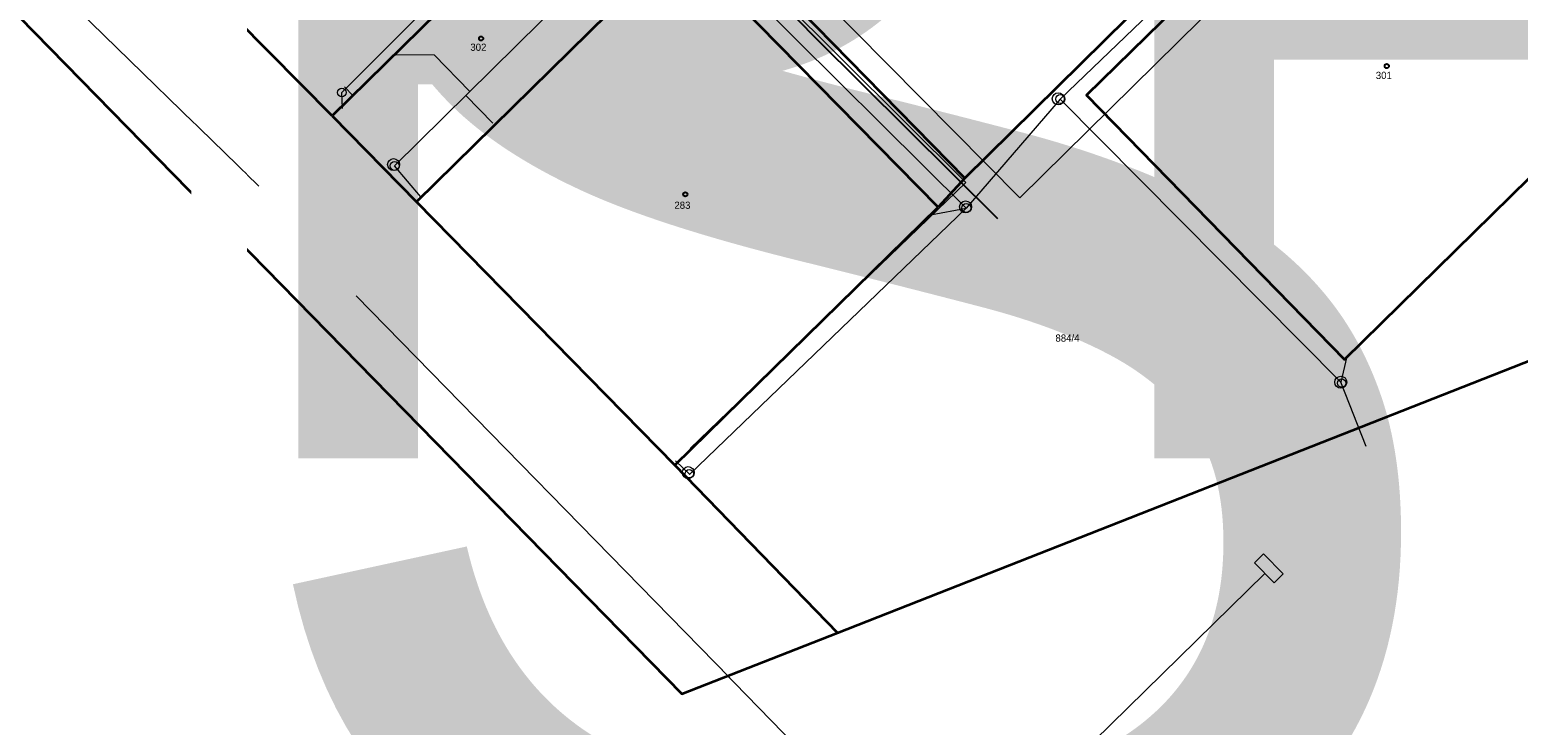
# Model space of a CAD drawing. Header units: millimetres. Extents: x -526943 to -525788, y -1144876 to -1129089.
# Tile 22 of 134: x -526853 to -526729, y -1129359 to -1129301. Entities that reach past the tile are written whole.
import ezdxf
from ezdxf.enums import TextEntityAlignment as Align

# ---------------------------------------------------------------- set-up
doc = ezdxf.new("R2010")
doc.units = ezdxf.units.MM
doc.header["$LTSCALE"] = 12
for name, color, linetype in [('BUDOVY', 7, 'Continuous'), ('ISa_Vodovod', 6, 'VODA_PITNA_PODZ'), ('Parc. č.', 170, 'Continuous')]:
    doc.layers.add(name, color=color, linetype=linetype)
for name, color, linetype, lineweight in [('ISa_destova_kanalizace', 6, 'KANALIZACE_DESTOVA_PODZ', 0), ('ISa_NN', 6, 'EL_VEDENI_NN_PODZ', 0), ('ISa_splaskova_kanalizace', 6, 'KANALIZACE_SPLASKOVA_PODZ', 0), ('KN tlusta', 170, 'Continuous', 35), ('text', 6, 'Continuous', 9), ('tlusta', 7, 'Continuous', 15)]:
    doc.layers.add(name, color=color, linetype=linetype, lineweight=lineweight)
doc.styles.add('laplan', font='txt', dxfattribs={"height": 0.002})
doc.linetypes.add('EL_VEDENI_NN_PODZ', pattern='A,35,-15,[109,CADKON.SHX,S=5,R=0,X=0,Y=0],-50', length=100)
doc.linetypes.add('KANALIZACE_DESTOVA_PODZ', pattern='A,35,-15,[102,CADKON.SHX,S=5,R=0,X=0,Y=5],-5,[106,CADKON.SHX,S=5,R=0,X=10,Y=0],30,-15', length=100)
doc.linetypes.add('KANALIZACE_SPLASKOVA_PODZ', pattern='A,35,-15,[102,CADKON.SHX,S=5,R=0,X=0,Y=5],-5,[102,CADKON.SHX,S=5,R=0,X=20,Y=5],30,-15', length=100)
doc.linetypes.add('VODA_PITNA_PODZ', pattern='A,35,-15,[117,CADKON.SHX,S=1.25,R=0,X=0,Y=0],-50', length=100)

# ---------------------------------------------------------------- blocks, each defined once
blk = doc.blocks.new('4$02')
at = {"layer": 'BUDOVY', "color": 7, "linetype": 'Continuous'}
blk.add_circle((-0.01, 0), 0.175, dxfattribs=at)

msp = doc.modelspace()

# ---------------------------------------------------------------- linework, layer by layer
at = {"layer": 'KN tlusta', "linetype": 'Continuous'}
for p, q in [((-526774.8, -1129313.45), (-526739.93, -1129279.04)), ((-526809.88, -1129290.91), (-526827.55, -1129308.26)), ((-526802.83, -1129298.05), (-526820.5, -1129315.43)), ((-526827.55, -1129308.26), (-526820.5, -1129315.43)), ((-526774.8, -1129313.45), (-526777.02, -1129315.86)), ((-526820.5, -1129315.43), (-526798.97, -1129337.38)), ((-526798.97, -1129337.38), (-526777.02, -1129315.86)), ((-526785.4, -1129351.34), (-526703.74, -1129319.227)), ((-526798.97, -1129337.38), (-526785.4, -1129351.34))]:
    msp.add_line(p, q, dxfattribs=at)
for points in [[(-526827.55, -1129308.26), (-526848.62, -1129286.93), (-526824.21, -1129263.25)], [(-526738.45, -1129280.88), (-526764.65, -1129306.54), (-526743.16, -1129328.56), (-526716.94, -1129302.84), (-526719.03, -1129300.73)], [(-526803.25, -1129284.42), (-526798.21, -1129289.52), (-526774.8, -1129313.45)], [(-526862.66, -1129290.79), (-526798.39, -1129356.44), (-526785.4, -1129351.34)], [(-526777.02, -1129315.86), (-526798.6, -1129293.89), (-526802.83, -1129298.05)]]:
    msp.add_lwpolyline(points, dxfattribs=at)

# ---------------------------------------------------------------- texts
at = {"layer": 'Parc. č.', "style": 'laplan'}
for s, p in [('302', (-526815.352, -1129302.837)), ('301', (-526739.868, -1129305.183)), ('283', (-526798.342, -1129316.006)), ('884/4', (-526766.24, -1129327.081))]:
    msp.add_text(s, height=0.6, dxfattribs=at).set_placement(p, align=Align.CENTER)

# ---------------------------------------------------------------- next in the draw order: texts
at = {"layer": 'text', "insert": (-526839.245, -1129256.802), "char_height": 0.4, "width": 4.56759, "attachment_point": 1, "style": 'laplan', "bg_fill": 3, "box_fill_scale": 1.1, "bg_fill_color": 256, "bg_fill_transparency": 0}
msp.add_mtext('\\pi0.1098;{\\H200x;PŘÍSTAVBA HALY}', dxfattribs=at)

# ---------------------------------------------------------------- next in the draw order: texts
at = {"layer": 'text', "insert": (-526838.33, -1129256.088), "char_height": 0.6, "width": 2.57861, "attachment_point": 1, "style": 'laplan', "bg_fill": 3, "box_fill_scale": 1.1, "bg_fill_color": 256, "bg_fill_transparency": 0}
msp.add_mtext('\\pi0.23416;{\\H200x;SO.01}', dxfattribs=at)

# ---------------------------------------------------------------- next in the draw order: linework, layer by layer
at = {"layer": 'ISa_destova_kanalizace', "ltscale": 0.002}
for p, q in [((-526743.18, -1129284.1), (-526766.84, -1129306.86)), ((-526822.34, -1129312.43), (-526800.23, -1129290.59)), ((-526774.68, -1129315.94), (-526800.23, -1129290.59)), ((-526822.232, -1129303.148), (-526819.05, -1129303.182)), ((-526819.05, -1129303.182), (-526816.062, -1129306.234)), ((-526814.15, -1129308.86), (-526816.407, -1129306.573)), ((-526766.84, -1129306.86), (-526774.68, -1129315.94)), ((-526743.456, -1129330.463), (-526766.84, -1129306.86)), ((-526820.167, -1129314.967), (-526822.34, -1129312.43)), ((-526797.75, -1129338.14), (-526774.68, -1129315.94)), ((-526777.66, -1129316.52), (-526774.68, -1129315.94)), ((-526742.94, -1129328.316), (-526743.456, -1129330.463)), ((-526741.35, -1129335.818), (-526743.456, -1129330.463)), ((-526798.906, -1129337.028), (-526797.732, -1129338.158))]:
    msp.add_line(p, q, dxfattribs=at)
at = {"layer": 'ISa_destova_kanalizace', "linetype": 'Continuous', "ltscale": 0.002}
for centre, radius in [((-526767.008, -1129306.84), 0.5), ((-526766.84, -1129306.86), 0.375), ((-526774.73, -1129315.845), 0.5), ((-526774.68, -1129315.94), 0.375), ((-526743.456, -1129330.463), 0.5), ((-526743.383, -1129330.535), 0.35), ((-526797.851, -1129337.994), 0.5), ((-526797.768, -1129338.095), 0.35), ((-526797.768, -1129338.095), 0.35)]:
    msp.add_circle(centre, radius, dxfattribs=at)
at = {"layer": 'ISa_destova_kanalizace', "ltscale": 0.002}
for centre, radius in [((-526822.416, -1129312.324), 0.5), ((-526822.34, -1129312.43), 0.375)]:
    msp.add_circle(centre, radius, dxfattribs=at)
at = {"layer": 'ISa_NN', "ltscale": 0.002}
for p, q in [((-526802.642, -1129282.301), (-526770.214, -1129315.083)), ((-526774.728, -1129313.808), (-526800.17, -1129288.449)), ((-526833.66, -1129314.11), (-526856.7, -1129291.652)), ((-526770.214, -1129315.083), (-526747.438, -1129292.647)), ((-526797.705, -1129336), (-526774.728, -1129313.808)), ((-526825.535, -1129323.255), (-526794.393, -1129355.093)), ((-526750.657, -1129345.516), (-526749.889, -1129344.767)), ((-526749.889, -1129344.767), (-526748.253, -1129346.445)), ((-526776.936, -1129372.972), (-526749.786, -1129346.415)), ((-526749.022, -1129347.194), (-526750.657, -1129345.516)), ((-526748.253, -1129346.445), (-526749.022, -1129347.194)), ((-526795.027, -1129354.476), (-526776.936, -1129372.972))]:
    msp.add_line(p, q, dxfattribs=at)
at = {"layer": 'ISa_splaskova_kanalizace', "ltscale": 0.002}
msp.add_line((-526826.503, -1129305.835), (-526825.805, -1129306.551), dxfattribs=at)
msp.add_lwpolyline([(-526826.666, -1129307.647), (-526826.732, -1129306.312), (-526808.07, -1129287.61)], dxfattribs=at)
msp.add_circle((-526826.732, -1129306.312), 0.35, dxfattribs=at)
at = {"layer": 'ISa_Vodovod', "ltscale": 0.002}
for p, q in [((-526790.4, -1129298.52), (-526787.17, -1129301.84)), ((-526787.17, -1129301.84), (-526772.08, -1129316.81))]:
    msp.add_line(p, q, dxfattribs=at)

# ---------------------------------------------------------------- next in the draw order: block references
at = {"layer": 'tlusta', "linetype": 'Continuous'}
for p in [(-526815.11, -1129301.81), (-526739.61, -1129304.11), (-526798.089, -1129314.8)]:
    msp.add_blockref('4$02', p, dxfattribs=at)

doc.saveas('drawing.dxf')
